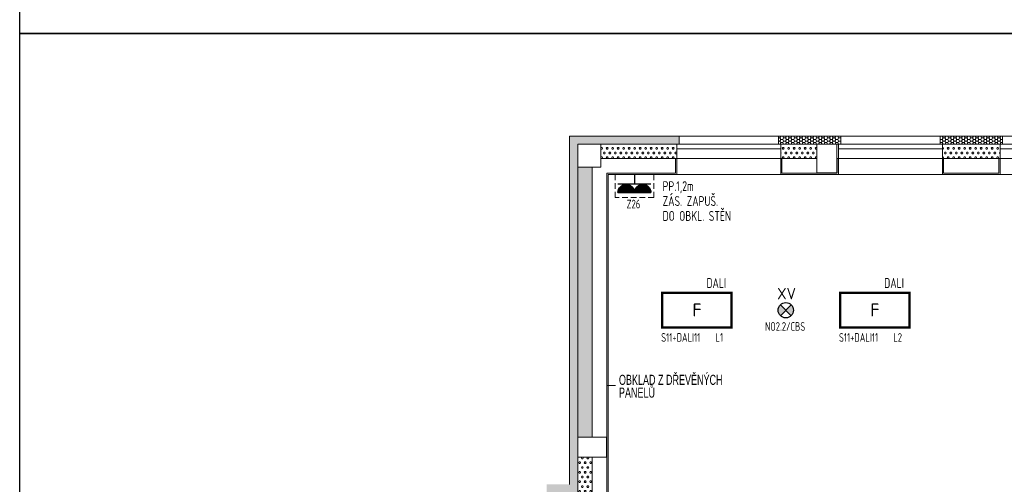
# Model space of a CAD drawing. Extents: x 171565 to 840288, y -737149 to -289557.
# Tile 14 of 59: x 401797 to 418849, y -364748 to -356706. Entities that reach past the tile are written whole.
import ezdxf

# ---------------------------------------------------------------- set-up
doc = ezdxf.new("R2010")
doc.units = 0
doc.header["$MEASUREMENT"] = 0
doc.header["$PDMODE"] = 1
doc.linetypes.add('DASHED', pattern=[0.75, 0.5, -0.25])
for name, color, linetype in [('0_stavba', 7, 'Continuous'), ('E1', 3, 'Continuous'), ('legenda', 1, 'Continuous')]:
    doc.layers.add(name, color=color, linetype=linetype)
doc.styles.add('ad_popis', font='isocpeur.ttf')
doc.styles.add('isocp', font='isocp.shx')
doc.styles.add('ISOCPEUR_4', font='isocpeur.ttf', dxfattribs={"height": 1.8})
doc.styles.add('SPIRITTXTSTYLE1', font='ROMAN')
pattern_1 = [(0, (737622.32, -247584.22), (47.625, 82.488914), [15.875, -79.375]), (0, (737622.32, -247556.72), (47.625, 82.488914), [15.875, -79.375]), (60.000002, (737638.2, -247584.22), (-47.625, 82.488914), [15.875, -79.375]), (120.000003, (737622.32, -247584.22), (-95.25, -3e-06), [15.875, -79.375]), (60.000002, (737614.39, -247570.47), (-47.625, 82.488914), [15.875, -79.375]), (120.000003, (737646.14, -247570.47), (-95.25, -3e-06), [15.875, -79.375])]
pattern_2 = [(0, (737622.324, -247584.223), (47.625, 27.4963055), [-63.5, 31.75]), (60.000002, (737622.324, -247584.223), (-1.7e-06, 54.9926147), [31.75, -63.5]), (120.000003, (737622.324, -247584.223), (-47.625, 27.4963055), [-63.5, 31.75])]

# ---------------------------------------------------------------- blocks, each defined once
blk = doc.blocks.new('A$C6E2F4E2E')
at = {"color": 3, "linetype": 'Continuous'}
for p, q in [((0, 440), (400, 440)), ((1, 416), (399, 416)), ((6, 392), (394, 392)), ((13, 368), (387, 368)), ((25, 344), (375, 344)), ((40, 320), (360, 320)), ((61, 296), (339, 296)), ((91, 272), (309, 272)), ((144, 248), (256, 248)), ((400, 440), (800, 440)), ((400, 0), (400, 240)), ((401, 416), (799, 416)), ((406, 392), (794, 392)), ((413, 368), (787, 368)), ((425, 344), (775, 344)), ((440, 320), (760, 320)), ((461, 296), (739, 296)), ((491, 272), (709, 272)), ((544, 248), (656, 248))]:
    blk.add_line(p, q, dxfattribs=at)
at = {"color": 3}
blk.add_line((800, 240), (0, 240), dxfattribs=at)
at = {"color": 3, "linetype": 'Continuous'}
for centre in [(200, 440), (600, 440)]:
    blk.add_arc(centre, 200, 180, 0, dxfattribs=at)
blk = doc.blocks.new('A$C5A2F567D')
h = blk.add_hatch(color=30)
h.paths.add_polyline_path([(71, 71), (0, 0), (71, -71, 0.198912), (100, 0, 0.198912)])
h.paths.add_polyline_path([(0, 0), (-71, 71, 0.198912), (-100, 0, 0.198912), (-71, -71)])
at = {"color": 30}
for p, q in [((-71, -71), (71, 71)), ((-71, 71), (71, -71))]:
    blk.add_line(p, q, dxfattribs=at)
blk.add_circle((0, 0), 100, dxfattribs=at)

msp = doc.modelspace()

# ---------------------------------------------------------------- hatches: boundary and pattern name
at = {"layer": '0_stavba', "linetype": 'Continuous', "lineweight": 0, "ltscale": 300}
h = msp.add_hatch(dxfattribs=at)
h.set_pattern_fill('PLASTEV', color=256, scale=31.75, style=0, pattern_type=2)
h.set_pattern_definition(pattern_2)
h.paths.add_polyline_path([(413216, -358859), (413216, -358719), (411321, -358719), (411321, -364749), (410921, -364749), (410921, -364889), (411461, -364889), (411461, -358859)], flags=0)
h = msp.add_hatch(dxfattribs=at)
h.set_pattern_fill('PLASTEV', color=256, scale=31.75, style=0, pattern_type=2)
h.set_pattern_definition(pattern_2)
h.paths.add_polyline_path([(416016, -358859), (416016, -358719), (414936, -358719), (414936, -358859)], flags=0)
h = msp.add_hatch(dxfattribs=at)
h.set_pattern_fill('PLASTEV', color=256, scale=31.75, style=0, pattern_type=2)
h.set_pattern_definition(pattern_2)
h.paths.add_polyline_path([(418816, -358859), (418816, -358719), (417736, -358719), (417736, -358859)], flags=0)
h = msp.add_hatch(dxfattribs=at)
h.set_pattern_fill('PORBET', color=256, scale=15.875, style=0, pattern_type=2)
h.set_pattern_definition(pattern_1)
h.paths.add_polyline_path([(413176, -359109), (413176, -358859), (411861, -358859), (411861, -359109)], flags=0)
h = msp.add_hatch(dxfattribs=at)
h.set_pattern_fill('PORBET', color=256, scale=15.875, style=0, pattern_type=2)
h.set_pattern_definition(pattern_1)
h.paths.add_polyline_path([(414976, -358859), (414976, -359109), (415601, -359109), (415601, -358859)], flags=0)
h = msp.add_hatch(dxfattribs=at)
h.set_pattern_fill('PORBET', color=256, scale=15.875, style=0, pattern_type=2)
h.set_pattern_definition(pattern_1)
h.paths.add_polyline_path([(417776, -358859), (417776, -359109), (418776, -359109), (418776, -358859)], flags=0)
h = msp.add_hatch(dxfattribs=at)
h.set_pattern_fill('PORBET', color=256, scale=15.875, style=0, pattern_type=2)
h.set_pattern_definition(pattern_1)
h.paths.add_polyline_path([(411461, -363930), (411711, -363930), (411711, -359259), (411461, -359259)], flags=0)
h = msp.add_hatch(dxfattribs=at)
h.set_pattern_fill('PORBET', color=256, scale=15.875, style=0, pattern_type=2)
h.set_pattern_definition(pattern_1)
h.paths.add_polyline_path([(411461, -366349), (411711, -366349), (411711, -365139), (411711, -364280), (411461, -364280), (411461, -364889), (410961, -364889), (410961, -365139), (411461, -365139)], flags=0)

# ---------------------------------------------------------------- linework, layer by layer
at = {"elevation": 900}
for points in [[(401797, -356946), (401797, -325446), (446347, -325446), (446347, -356946)], [(401797, -388446), (401797, -356946), (446347, -356946), (446347, -388446)]]:
    msp.add_lwpolyline(points, close=True, dxfattribs=at)
at = {"layer": '0_stavba', "linetype": 'Continuous', "lineweight": 0, "ltscale": 300}
for p, q in [((411321, -364749, -2548), (411321, -358719, -2548)), ((411321, -358719, -2548), (413216, -358719, -2548)), ((414936, -358719, -76), (413216, -358719, -76)), ((413216, -358719, -2548), (413216, -358859, -2548)), ((414936, -358719, -2548), (416016, -358719, -2548)), ((414936, -358719, -2548), (414936, -358859, -2548)), ((417736, -358719, -76), (416016, -358719, -76)), ((416016, -358719, -2548), (416016, -358859, -2548)), ((417736, -358719, -2548), (418816, -358719, -2548)), ((417736, -358719, -2548), (417736, -358859, -2548)), ((420536, -358719, -76), (418816, -358719, -76)), ((418816, -358719, -2548), (418816, -358859, -2548)), ((411461, -364889, -2548), (411461, -358859, -2548)), ((411461, -358859, -2548), (413216, -358859, -2548)), ((411861, -358859, -1724), (411461, -358859, -1724)), ((411461, -358859, -1724), (411461, -359259, -1724)), ((411861, -359259, -1724), (411861, -358859, -1724)), ((413176, -358859, 748), (414976, -358859, 748)), ((413176, -358859, -2548), (413176, -359109, -2548)), ((414936, -358859, -2548), (416016, -358859, -2548)), ((414976, -358859, -2548), (414976, -359109, -2548)), ((415951, -358859, -1724), (415601, -358859, -1724)), ((415601, -358859, -1724), (415601, -359359, -1724)), ((415951, -359359, -1724), (415951, -358859, -1724)), ((415976, -358859, 1571), (417776, -358859, 1571)), ((415976, -358859, -2548), (415976, -359109, -2548)), ((417736, -358859, -2548), (418816, -358859, -2548)), ((417776, -358859, -2548), (417776, -359109, -2548)), ((418776, -358859, 1571), (420576, -358859, 1571)), ((418776, -358859, -2548), (418776, -359109, -2548)), ((413176, -358939, 748), (414976, -358939, 748)), ((415976, -358939, 1571), (417776, -358939, 1571)), ((418776, -358939, 1571), (420576, -358939, 1571)), ((411461, -359259, -1724), (411861, -359259, -1724)), ((411711, -363930, -2548), (411711, -359259, -2548)), ((411861, -359109, -2548), (413176, -359109, -2548)), ((413156, -359109, -2548), (413156, -359364, -2548)), ((413176, -359109, -2548), (413176, -359384, -2548)), ((413176, -359109, 748), (414976, -359109, 748)), ((414976, -359109, -2548), (414976, -359384, -2548)), ((414976, -359109, -2548), (415601, -359109, -2548)), ((414996, -359109, -2548), (414996, -359364, -2548)), ((415951, -359109, -2548), (415976, -359109, -2548)), ((415956, -359109, -2548), (415956, -359364, -2548)), ((415976, -359109, -2548), (415976, -359384, -2548)), ((415976, -359109, 1571), (417776, -359109, 1571)), ((417776, -359109, -2548), (417776, -359384, -2548)), ((417776, -359109, -2548), (418776, -359109, -2548)), ((417796, -359109, -2548), (417796, -359364, -2548)), ((418756, -359109, -2548), (418756, -359364, -2548)), ((418776, -359109, -2548), (418776, -359384, -2548)), ((418776, -359109, 1571), (420576, -359109, 1571)), ((411966, -359364, -2548), (411966, -366279, -2548)), ((411966, -359364, -2548), (413156, -359364, -2548)), ((411986, -359384, -2548), (411986, -366299, -2548)), ((411986, -359384, -2548), (430166, -359384, -2548)), ((414996, -359364, -2548), (415951, -359364, -2548)), ((415601, -359359, -1724), (415951, -359359, -1724)), ((417796, -359364, -2548), (418756, -359364, -2548)), ((412116, -363037, -578), (411966, -363037, -578)), ((411961, -363930, -1724), (411461, -363930, -1724)), ((411461, -363930, -1724), (411461, -364280, -1724)), ((411961, -364280, -1724), (411961, -363930, -1724)), ((411461, -364280, -1724), (411961, -364280, -1724)), ((411711, -365139, -2548), (411711, -364280, -2548))]:
    msp.add_line(p, q, dxfattribs=at)
for p in [(406371, -360552, -76), (410511, -360552, -76), (407671, -361792, -2548), (411711, -362812, -2548), (416482, -363331, -824), (405421, -363642, -900), (408016, -364242, -2548), (413231, -364582, -2548), (412031, -364747, -2548), (414431, -364737, -2548)]:
    msp.add_point(p, dxfattribs=at)
at = {"layer": '0_stavba', "linetype": 'Continuous', "lineweight": 0, "ltscale": 304.799988}
for p in [(407671, -361792, -3448), (411711, -362812, -3448), (413231, -364582, -3448)]:
    msp.add_point(p, dxfattribs=at)
at = {"layer": '0_stavba', "linetype": 'Continuous', "lineweight": 0, "ltscale": 250}
for p in [(407671, -361792, -3448), (407821, -361792, -3448), (411711, -362812, -3448), (411711, -362812, -3448), (413231, -364582, -3448), (413231, -364582, -3448)]:
    msp.add_point(p, dxfattribs=at)
at = {"layer": 'E1', "color": 5, "linetype": 'DASHED', "lineweight": 0, "ltscale": 200, "elevation": 1392}
msp.add_lwpolyline([(412110, -359384), (412781, -359384), (412781, -359785), (412110, -359785)], close=True, dxfattribs=at)
at = {"layer": 'E1', "color": 6, "const_width": 40, "elevation": 922}
for points in [[(412925, -361435), (412925, -362035), (414125, -362035), (414125, -361435)], [(416005, -361435), (416005, -362035), (417205, -362035), (417205, -361435)]]:
    msp.add_lwpolyline(points, close=True, dxfattribs=at)

# ---------------------------------------------------------------- block references
at = {"layer": 'E1', "color": 5, "xscale": -0.714796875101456, "yscale": 0.7147968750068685, "zscale": 0.7147968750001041, "rotation": 180}
msp.add_blockref('A$C6E2F4E2E', (412158, -359384, 1392), dxfattribs=at)
at = {"layer": 'E1', "color": 7, "xscale": 1.32667500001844, "yscale": 1.326674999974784, "zscale": 1.326674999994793}
msp.add_blockref('A$C5A2F567D', (415065, -361735, 922), dxfattribs=at)

# ---------------------------------------------------------------- texts
at = {"layer": 'E1', "color": 5, "style": 'isocp', "width": 0.8}
for s, p in [('PP.1,2m', (412931, -359671, 600)), ('ZÁS. ZAPUŠ. ', (412931, -359930, 600)), ('DO OBKL. STĚN', (412931, -360188, 600)), ('DALI', (413690, -361349, 600)), ('DALI', (416769, -361349, 600))]:
    msp.add_text(s, height=170, dxfattribs=at).set_placement(p)
at = {"layer": 'E1', "color": 3, "style": 'isocp', "width": 0.8}
for s, p in [('Z26', (412308, -359972, 2848)), ('S11+DALI11', (412907, -362281, 713)), ('L1', (413847, -362281, 713)), ('S11+DALI11', (415986, -362281, 713)), ('L2', (416926, -362281, 713))]:
    msp.add_text(s, height=150, dxfattribs=at).set_placement(p)
at = {"layer": 'E1', "color": 30, "linetype": 'ByBlock', "style": 'ad_popis', "width": 0.9}
msp.add_text('XV', height=200, dxfattribs=at).set_placement((414916, -361547, 922))
at = {"layer": 'E1', "color": 6, "style": 'ISOCPEUR_4'}
for p in [(413447, -361844, -4894), (416526, -361844, -4894)]:
    msp.add_text('F', height=225, dxfattribs=at).set_placement(p)
at = {"layer": 'E1', "color": 30, "style": 'isocp', "width": 0.8}
msp.add_text('NO2.2/CBS', height=150, dxfattribs=at).set_placement((414705, -362091, 2661))
at = {"layer": 'legenda', "color": 7, "linetype": 'Continuous', "lineweight": 0, "ltscale": 297.179993, "style": 'SPIRITTXTSTYLE1', "width": 0.666667}
for s, p in [('OBKLAD Z DŘEVĚNÝCH', (412175, -363027, -578)), ('PANELŮ', (412175, -363248, -578))]:
    msp.add_text(s, height=175, dxfattribs=at).set_placement(p)

doc.saveas('drawing.dxf')
